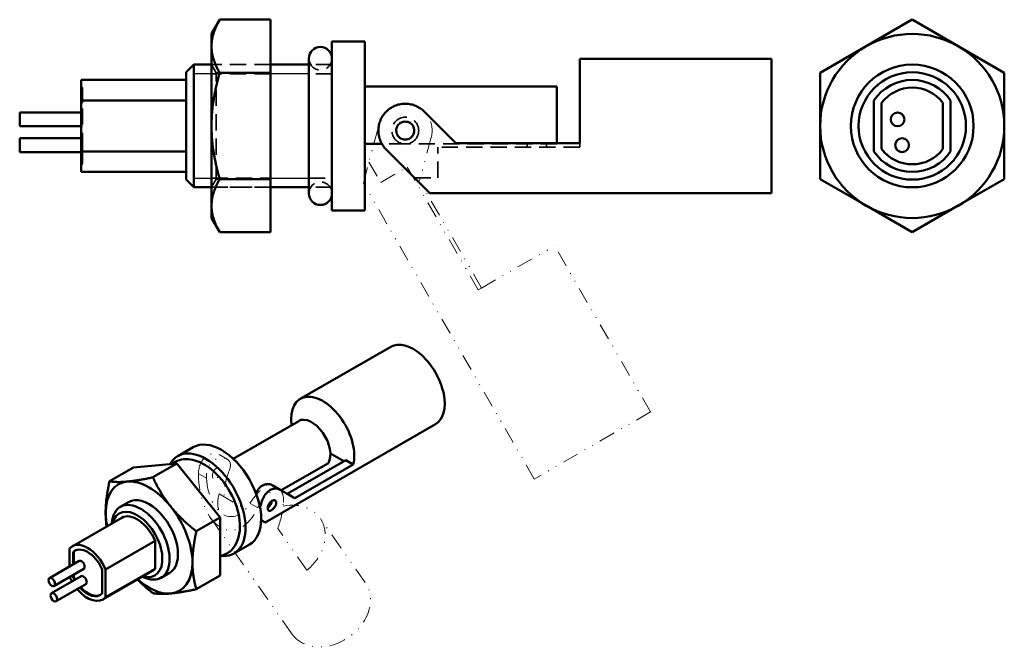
# Model space of a CAD drawing. Header units: millimetres. Extents: x 5 to 133, y 5 to 87.
import ezdxf

# ---------------------------------------------------------------- set-up
doc = ezdxf.new("R2010")
doc.units = ezdxf.units.MM
doc.header["$LTSCALE"] = 0.333333
doc.linetypes.add('CACHE', pattern=[9.525, 6.35, -3.175])
doc.linetypes.add('DIVISE2', pattern=[15.875, 6.35, -3.175, 0, -3.175, 0, -3.175])
for name, color, linetype, lineweight in [('Arêtes cachées(ISO)', 6, 'CACHE', 35), ('Arêtes tangentes visibles(ISO)', 7, 'Continuous', 18), ('Arêtes visibles(ISO)', 7, 'Continuous', 50), ('Filetages(ISO)', 7, 'Continuous', 25), ('Overlay(ISO)', 5, 'DIVISE2', 18)]:
    doc.layers.add(name, color=color, linetype=linetype, lineweight=lineweight)

msp = doc.modelspace()

# ---------------------------------------------------------------- linework, layer by layer
at = {"layer": 'Arêtes cachées(ISO)'}
for p, q in [((37.85, 81.35), (30.15, 81.35)), ((30.77, 80.27), (30.15, 81.35)), ((37.85, 81.35), (30.15, 81.35)), ((45.85, 81.35), (42.85, 81.35)), ((37.85, 80.15), (30.15, 80.15)), ((30.77, 66.43), (30.77, 80.27)), ((30.77, 80.27), (37.85, 80.27)), ((45.85, 80.15), (42.85, 80.15)), ((13.15, 78.35), (13.35, 78.35)), ((13.35, 78.35), (13.35, 76.35)), ((13.15, 76.35), (13.35, 76.35)), ((13.35, 70.35), (13.35, 76.35)), ((13.35, 75.11), (13.15, 75.11)), ((13.35, 73.31), (13.15, 73.31)), ((13.35, 71.75), (13.15, 71.75)), ((55.4, 71), (52.37, 71)), ((75.15, 71), (55.4, 71)), ((78.15, 70.6), (59.65, 70.6)), ((59.65, 66.6), (59.65, 70.6)), ((71.25, 71), (71.32, 70.6)), ((73.85, 71), (73.78, 70.6)), ((75.15, 71), (75.15, 71.1)), ((78.15, 71.1), (78.15, 70.6)), ((13.15, 70.35), (13.35, 70.35)), ((13.35, 69.95), (13.15, 69.95)), ((13.35, 70.35), (13.35, 68.35)), ((13.15, 68.35), (13.35, 68.35)), ((30.15, 66.56), (37.85, 66.56)), ((30.77, 66.43), (30.15, 65.35)), ((30.77, 66.43), (37.85, 66.43)), ((42.85, 66.56), (45.85, 66.56)), ((56.6, 66.6), (59.65, 66.6)), ((37.85, 65.35), (30.15, 65.35)), ((30.15, 65.35), (37.85, 65.35)), ((45.85, 65.35), (42.85, 65.35))]:
    msp.add_line(p, q, dxfattribs=at)
msp.add_circle((55.4, 72.75), 1.75, dxfattribs=at)
for centre, start, end in [((44.35, 82.15), 180, 0), ((44.35, 64.55), 0, 180)]:
    msp.add_arc(centre, 1.5, start, end, dxfattribs=at)
at = {"layer": 'Arêtes tangentes visibles(ISO)'}
for p, q in [((28.51, 27.99), (29.43, 27.46)), ((35.2, 24.14), (36.13, 23.6))]:
    msp.add_line(p, q, dxfattribs=at)
at = {"layer": 'Arêtes visibles(ISO)'}
for p, q in [((30.15, 85.35), (31.22, 87.21)), ((31.22, 87.21), (37.85, 87.21)), ((37.85, 80.28), (37.85, 87.21)), ((115.48, 83.74), (121.48, 87.21)), ((121.48, 87.21), (127.48, 83.74)), ((30.15, 85.35), (30.15, 83.74)), ((30.15, 83.74), (30.15, 73.35)), ((45.85, 62.35), (45.85, 84.35)), ((50.15, 84.35), (45.85, 84.35)), ((50.15, 62.35), (50.15, 84.35)), ((109.48, 80.28), (115.48, 83.74)), ((127.48, 83.74), (133.48, 80.28)), ((42.85, 82.15), (42.85, 64.55)), ((26.85, 80.35), (27.85, 81.35)), ((27.85, 81.35), (27.85, 65.35)), ((30.15, 81.35), (27.85, 81.35)), ((27.85, 81.35), (27.85, 65.35)), ((42.85, 81.35), (37.85, 81.35)), ((78.15, 71.1), (78.15, 82.1)), ((103.15, 82.1), (78.15, 82.1)), ((103.15, 82.1), (103.15, 64.6)), ((26.85, 66.35), (26.85, 80.35)), ((31.22, 80.28), (37.85, 80.28)), ((37.85, 66.42), (37.85, 80.28)), ((109.48, 73.35), (109.48, 80.28)), ((133.48, 80.28), (133.48, 73.35)), ((13.15, 76.67), (13.15, 79.35)), ((26.85, 79.35), (13.15, 79.35)), ((75.15, 78.5), (50.15, 78.5)), ((75.15, 71.1), (75.15, 78.5)), ((26.85, 76.67), (13.15, 76.67)), ((13.15, 76.67), (13.15, 70.03)), ((116.48, 70.03), (116.48, 76.67)), ((117.48, 70.35), (117.48, 76.35)), ((125.48, 76.35), (125.48, 70.35)), ((126.48, 76.67), (126.48, 70.03)), ((5.15, 73.31), (5.15, 75.11)), ((13.15, 75.11), (5.15, 75.11)), ((57.87, 75.23), (62, 71.1)), ((13.15, 73.31), (5.15, 73.31)), ((30.15, 73.35), (30.15, 62.96)), ((109.48, 66.42), (109.48, 73.35)), ((133.48, 73.35), (133.48, 66.42)), ((5.15, 69.95), (5.15, 71.75)), ((13.15, 71.75), (5.15, 71.75)), ((52.37, 71), (50.15, 71)), ((78.15, 71.1), (62, 71.1)), ((13.15, 69.95), (5.15, 69.95)), ((26.85, 70.03), (13.15, 70.03)), ((13.15, 67.35), (13.15, 70.03)), ((58.6, 64.6), (52.92, 70.28)), ((26.85, 67.35), (13.15, 67.35)), ((26.85, 66.35), (27.85, 65.35)), ((31.22, 66.42), (37.85, 66.42)), ((37.85, 59.49), (37.85, 66.42)), ((115.48, 62.96), (109.48, 66.42)), ((133.48, 66.42), (127.48, 62.96)), ((30.15, 65.35), (27.85, 65.35)), ((42.85, 65.35), (37.85, 65.35)), ((103.15, 64.6), (58.6, 64.6)), ((30.15, 62.96), (30.15, 61.35)), ((121.48, 59.49), (115.48, 62.96)), ((127.48, 62.96), (121.48, 59.49)), ((50.15, 62.35), (45.85, 62.35)), ((30.15, 61.35), (31.22, 59.49)), ((31.22, 59.49), (37.85, 59.49)), ((53.51, 44.57), (41.72, 37.78)), ((41.51, 34.88), (32.97, 29.97)), ((59.33, 34.46), (37.13, 21.67)), ((27.78, 31.48), (25.75, 30.31)), ((40.03, 25.39), (47.64, 29.77)), ((45.65, 30.64), (47.4, 29.63)), ((47.64, 29.77), (48.62, 29.2)), ((16.86, 27.02), (19.98, 28.82)), ((25.64, 29.34), (19.98, 28.82)), ((22.51, 27.54), (25.64, 29.34)), ((31.29, 22.3), (25.64, 29.34)), ((45.38, 29.38), (39.24, 25.85)), ((48.62, 29.2), (41.01, 24.82)), ((38.13, 26.48), (39.1, 25.92)), ((19.35, 24.32), (18.26, 23.69)), ((18.46, 22.26), (12, 18.54)), ((28.17, 20.5), (31.29, 22.3)), ((31.29, 14.75), (31.29, 22.3)), ((11.64, 15.92), (11.64, 18.24)), ((22.81, 19.25), (16.35, 15.53)), ((22.81, 19.25), (22.81, 15.63)), ((35.1, 18.77), (33.07, 17.6)), ((12.11, 17.8), (12.2, 17.85)), ((12.11, 16.19), (12.11, 17.8)), ((12.2, 17.85), (12.2, 16.24)), ((12.89, 16.64), (9.02, 14.41)), ((13.49, 15.6), (9.62, 13.37)), ((15.88, 15.63), (15.88, 12.36)), ((22.81, 15.63), (16.35, 11.91)), ((16.35, 15.53), (16.35, 11.91)), ((13.16, 14.65), (9.3, 12.42)), ((12.11, 14.53), (12.11, 14.8)), ((12.11, 14.53), (12.2, 14.58)), ((12.2, 14.86), (12.2, 14.58)), ((22.45, 15.33), (15.99, 11.61)), ((24.67, 15.07), (23.59, 14.45)), ((28.17, 12.95), (31.29, 14.75)), ((13.76, 13.61), (9.89, 11.38))]:
    msp.add_line(p, q, dxfattribs=at)
at = {"layer": 'Arêtes visibles(ISO)', "flags": 128}
for points in [[(31.22, 87.21), (31.17, 87.12), (31.12, 87.03), (31.07, 86.94), (31.02, 86.85), (30.97, 86.76), (30.93, 86.67), (30.89, 86.58), (30.84, 86.5), (30.8, 86.41), (30.76, 86.32), (30.72, 86.24), (30.69, 86.15), (30.65, 86.07), (30.62, 85.99), (30.58, 85.9), (30.55, 85.82), (30.52, 85.74), (30.49, 85.66), (30.46, 85.57), (30.44, 85.49), (30.41, 85.41), (30.39, 85.33), (30.36, 85.25), (30.34, 85.17), (30.32, 85.09), (30.3, 85.01), (30.28, 84.93), (30.27, 84.85), (30.25, 84.77), (30.23, 84.69), (30.22, 84.61), (30.21, 84.53), (30.2, 84.45), (30.19, 84.38), (30.18, 84.3), (30.17, 84.22), (30.16, 84.14), (30.16, 84.06), (30.15, 83.98), (30.15, 83.9), (30.15, 83.82), (30.15, 83.74)], [(30.15, 83.74), (30.15, 83.66), (30.15, 83.58), (30.15, 83.51), (30.16, 83.43), (30.16, 83.35), (30.17, 83.27), (30.18, 83.19), (30.19, 83.11), (30.2, 83.03), (30.21, 82.95), (30.22, 82.87), (30.23, 82.79), (30.25, 82.71), (30.27, 82.64), (30.28, 82.56), (30.3, 82.48), (30.32, 82.4), (30.34, 82.32), (30.36, 82.24), (30.39, 82.16), (30.41, 82.07), (30.44, 81.99), (30.46, 81.91), (30.49, 81.83), (30.52, 81.75), (30.55, 81.67), (30.58, 81.58), (30.62, 81.5), (30.65, 81.42), (30.69, 81.33), (30.72, 81.25), (30.76, 81.16), (30.8, 81.08), (30.84, 80.99), (30.89, 80.9), (30.93, 80.82), (30.97, 80.73), (31.02, 80.64), (31.07, 80.55), (31.12, 80.46), (31.17, 80.37), (31.22, 80.28)], [(31.22, 80.28), (31.17, 80.1), (31.12, 79.91), (31.07, 79.74), (31.02, 79.56), (30.97, 79.38), (30.93, 79.2), (30.89, 79.03), (30.84, 78.86), (30.8, 78.68), (30.76, 78.51), (30.72, 78.34), (30.69, 78.17), (30.65, 78), (30.62, 77.84), (30.58, 77.67), (30.55, 77.51), (30.52, 77.34), (30.49, 77.18), (30.46, 77.01), (30.44, 76.85), (30.41, 76.69), (30.39, 76.53), (30.36, 76.37), (30.34, 76.2), (30.32, 76.04), (30.3, 75.88), (30.28, 75.73), (30.27, 75.57), (30.25, 75.41), (30.23, 75.25), (30.22, 75.09), (30.21, 74.93), (30.2, 74.77), (30.19, 74.62), (30.18, 74.46), (30.17, 74.3), (30.16, 74.14), (30.16, 73.98), (30.15, 73.83), (30.15, 73.67), (30.15, 73.51), (30.15, 73.35)], [(57.87, 75.23), (57.76, 75.34), (57.63, 75.44), (57.5, 75.55), (57.37, 75.64), (57.23, 75.73), (57.08, 75.82), (56.93, 75.9), (56.78, 75.97), (56.62, 76.03), (56.46, 76.09), (56.3, 76.13), (56.13, 76.17), (55.97, 76.2), (55.8, 76.23), (55.64, 76.24), (55.47, 76.25), (55.31, 76.25), (55.15, 76.24), (54.98, 76.22), (54.82, 76.2), (54.65, 76.17), (54.49, 76.13), (54.32, 76.08), (54.16, 76.02), (54, 75.96), (53.85, 75.89), (53.7, 75.81), (53.56, 75.73), (53.41, 75.63), (53.28, 75.54), (53.15, 75.43), (53.03, 75.33), (52.91, 75.21), (52.8, 75.1), (52.7, 74.97), (52.59, 74.84), (52.5, 74.71), (52.41, 74.56), (52.32, 74.42), (52.24, 74.27), (52.17, 74.11), (52.11, 73.95), (52.06, 73.79), (52.01, 73.63), (51.97, 73.46), (51.94, 73.3), (51.92, 73.13), (51.91, 72.97), (51.9, 72.8), (51.9, 72.64), (51.91, 72.48), (51.93, 72.31), (51.95, 72.15), (51.98, 71.99), (52.02, 71.82), (52.07, 71.66), (52.13, 71.5), (52.19, 71.35), (52.26, 71.2), (52.34, 71.05), (52.42, 70.91), (52.51, 70.77), (52.61, 70.64), (52.71, 70.51), (52.81, 70.39), (52.92, 70.28)], [(30.15, 73.35), (30.15, 73.19), (30.15, 73.03), (30.15, 72.87), (30.16, 72.72), (30.16, 72.56), (30.17, 72.4), (30.18, 72.24), (30.19, 72.08), (30.2, 71.93), (30.21, 71.77), (30.22, 71.61), (30.23, 71.45), (30.25, 71.29), (30.27, 71.13), (30.28, 70.98), (30.3, 70.82), (30.32, 70.66), (30.34, 70.5), (30.36, 70.34), (30.39, 70.17), (30.41, 70.01), (30.44, 69.85), (30.46, 69.69), (30.49, 69.52), (30.52, 69.36), (30.55, 69.2), (30.58, 69.03), (30.62, 68.86), (30.65, 68.7), (30.69, 68.53), (30.72, 68.36), (30.76, 68.19), (30.8, 68.02), (30.84, 67.85), (30.89, 67.67), (30.93, 67.5), (30.97, 67.32), (31.02, 67.14), (31.07, 66.97), (31.12, 66.79), (31.17, 66.61), (31.22, 66.42)], [(55.4, 73.93), (55.56, 73.91), (55.73, 73.88), (55.89, 73.82), (56.04, 73.74), (56.17, 73.64), (56.29, 73.52), (56.39, 73.39), (56.47, 73.24), (56.53, 73.08), (56.56, 72.91), (56.57, 72.75), (56.56, 72.58), (56.53, 72.42), (56.47, 72.26), (56.38, 72.11), (56.28, 71.98), (56.17, 71.86), (56.04, 71.76), (55.89, 71.68), (55.73, 71.62), (55.56, 71.59), (55.4, 71.58), (55.23, 71.59), (55.07, 71.62), (54.91, 71.68), (54.76, 71.76), (54.63, 71.86), (54.51, 71.98), (54.41, 72.11), (54.33, 72.26), (54.27, 72.42), (54.24, 72.58), (54.22, 72.75), (54.23, 72.91), (54.27, 73.08), (54.33, 73.24), (54.41, 73.39), (54.51, 73.52), (54.63, 73.64), (54.76, 73.74), (54.91, 73.82), (55.07, 73.88), (55.23, 73.91), (55.4, 73.93)], [(31.22, 66.42), (31.17, 66.33), (31.12, 66.24), (31.07, 66.15), (31.02, 66.06), (30.97, 65.97), (30.93, 65.88), (30.89, 65.8), (30.84, 65.71), (30.8, 65.62), (30.76, 65.54), (30.72, 65.45), (30.69, 65.37), (30.65, 65.29), (30.62, 65.2), (30.58, 65.12), (30.55, 65.04), (30.52, 64.95), (30.49, 64.87), (30.46, 64.79), (30.44, 64.71), (30.41, 64.63), (30.39, 64.55), (30.36, 64.47), (30.34, 64.39), (30.32, 64.31), (30.3, 64.23), (30.28, 64.15), (30.27, 64.07), (30.25, 63.99), (30.23, 63.91), (30.22, 63.83), (30.21, 63.75), (30.2, 63.67), (30.19, 63.59), (30.18, 63.51), (30.17, 63.43), (30.16, 63.35), (30.16, 63.28), (30.15, 63.2), (30.15, 63.12), (30.15, 63.04), (30.15, 62.96)], [(30.15, 62.96), (30.15, 62.88), (30.15, 62.8), (30.15, 62.72), (30.16, 62.64), (30.16, 62.56), (30.17, 62.48), (30.18, 62.4), (30.19, 62.33), (30.2, 62.25), (30.21, 62.17), (30.22, 62.09), (30.23, 62.01), (30.25, 61.93), (30.27, 61.85), (30.28, 61.77), (30.3, 61.69), (30.32, 61.61), (30.34, 61.53), (30.36, 61.45), (30.39, 61.37), (30.41, 61.29), (30.44, 61.21), (30.46, 61.13), (30.49, 61.05), (30.52, 60.96), (30.55, 60.88), (30.58, 60.8), (30.62, 60.71), (30.65, 60.63), (30.69, 60.55), (30.72, 60.46), (30.76, 60.38), (30.8, 60.29), (30.84, 60.21), (30.89, 60.12), (30.93, 60.03), (30.97, 59.94), (31.02, 59.86), (31.07, 59.77), (31.12, 59.68), (31.17, 59.59), (31.22, 59.49)], [(29.37, 29.11), (29.09, 29.27), (28.81, 29.42), (28.53, 29.54), (28.25, 29.65), (27.96, 29.74), (27.68, 29.82), (27.39, 29.87), (27.1, 29.9), (26.81, 29.91), (26.52, 29.89), (26.24, 29.85), (25.96, 29.78), (25.68, 29.69), (25.42, 29.58), (25.17, 29.44), (24.94, 29.27)], [(31.29, 17.27), (31.68, 17.39), (31.86, 17.46), (32.04, 17.55), (32.38, 17.76), (32.54, 17.88), (32.69, 18.02), (32.96, 18.31), (33.2, 18.63), (33.39, 18.98), (33.55, 19.36), (33.68, 19.75), (33.77, 20.16), (33.82, 20.58), (33.85, 21.02), (33.84, 21.46), (33.81, 21.91), (33.75, 22.37), (33.66, 22.83), (33.54, 23.3), (33.4, 23.76), (33.23, 24.23), (33.04, 24.69), (32.83, 25.14), (32.6, 25.58), (32.34, 26.02), (32.07, 26.44), (31.78, 26.85), (31.47, 27.24), (31.15, 27.61), (30.81, 27.96), (30.47, 28.29), (30.11, 28.59), (29.74, 28.86), (29.37, 29.11)], [(16.35, 22.95), (16.35, 23.08), (16.35, 23.21), (16.36, 23.34), (16.36, 23.47), (16.37, 23.61), (16.37, 23.74), (16.38, 23.87), (16.39, 24.01), (16.4, 24.14), (16.41, 24.28), (16.43, 24.42), (16.44, 24.56), (16.46, 24.7), (16.47, 24.84), (16.49, 24.98), (16.51, 25.13), (16.53, 25.28), (16.56, 25.42), (16.58, 25.57), (16.6, 25.73), (16.63, 25.88), (16.66, 26.03), (16.69, 26.19), (16.72, 26.35), (16.75, 26.52), (16.78, 26.68), (16.82, 26.85), (16.86, 27.02)], [(16.86, 27.02), (16.93, 27.01), (17.01, 27), (17.08, 26.99), (17.16, 26.98), (17.23, 26.97), (17.31, 26.96), (17.39, 26.96), (17.46, 26.95), (17.54, 26.95), (17.62, 26.94), (17.7, 26.94), (17.78, 26.94), (17.86, 26.93), (17.94, 26.93), (18.02, 26.93), (18.11, 26.93), (18.19, 26.93), (18.27, 26.93), (18.36, 26.94), (18.45, 26.94), (18.53, 26.94), (18.62, 26.95), (18.71, 26.95), (18.8, 26.96), (18.89, 26.96), (18.99, 26.97), (19.08, 26.98), (19.18, 26.99)], [(19.18, 26.99), (19.28, 27), (19.38, 27.01), (19.48, 27.02), (19.58, 27.03), (19.68, 27.04), (19.78, 27.05), (19.89, 27.07), (20, 27.08), (20.1, 27.1), (20.21, 27.11), (20.32, 27.13), (20.44, 27.15), (20.55, 27.16), (20.67, 27.18), (20.78, 27.2), (20.9, 27.22), (21.02, 27.24), (21.15, 27.27), (21.27, 27.29), (21.4, 27.31), (21.53, 27.34), (21.66, 27.36), (21.8, 27.39), (21.94, 27.42), (22.08, 27.45), (22.22, 27.47), (22.36, 27.51), (22.51, 27.54)], [(22.51, 27.54), (22.59, 27.38), (22.66, 27.22), (22.74, 27.06), (22.81, 26.91), (22.89, 26.76), (22.97, 26.61), (23.04, 26.47), (23.12, 26.32), (23.2, 26.18), (23.28, 26.04), (23.36, 25.9), (23.44, 25.76), (23.52, 25.63), (23.6, 25.49), (23.68, 25.36), (23.76, 25.23), (23.85, 25.1), (23.93, 24.97), (24.02, 24.84), (24.1, 24.72), (24.19, 24.59), (24.28, 24.46), (24.37, 24.34), (24.46, 24.22), (24.55, 24.09), (24.64, 23.97), (24.74, 23.85), (24.84, 23.73)], [(35.95, 25.48), (36.01, 25.6), (36.07, 25.72), (36.14, 25.83), (36.21, 25.94), (36.29, 26.04), (36.37, 26.13), (36.46, 26.22), (36.54, 26.3), (36.63, 26.37), (36.73, 26.44), (36.82, 26.49), (36.92, 26.54), (37.02, 26.58), (37.12, 26.61), (37.23, 26.64), (37.33, 26.65), (37.44, 26.66), (37.55, 26.66), (37.65, 26.65), (37.76, 26.63), (37.86, 26.6), (37.95, 26.57), (38.04, 26.53), (38.13, 26.48)], [(39.11, 25.92), (39.01, 25.97), (38.9, 26.02), (38.78, 26.05), (38.66, 26.07), (38.54, 26.08), (38.41, 26.08), (38.29, 26.06), (38.16, 26.04), (38.04, 26), (37.92, 25.95), (37.8, 25.89), (37.69, 25.81), (37.58, 25.73), (37.47, 25.63), (37.36, 25.53), (37.26, 25.41), (37.16, 25.29), (37.07, 25.15), (36.99, 25.01), (36.91, 24.87), (36.84, 24.72), (36.77, 24.57), (36.71, 24.42), (36.65, 24.26), (36.6, 24.1), (36.56, 23.94), (36.51, 23.78), (36.48, 23.62)], [(35.94, 25.5), (35.94, 25.51), (35.94, 25.51), (35.94, 25.51), (35.95, 25.51), (35.95, 25.52), (35.95, 25.52), (35.95, 25.52), (35.95, 25.52), (35.96, 25.53), (35.96, 25.53), (35.96, 25.53), (35.96, 25.53), (35.96, 25.54), (35.97, 25.54), (35.97, 25.54), (35.97, 25.54), (35.97, 25.55), (35.98, 25.55), (35.98, 25.55), (35.98, 25.55), (35.98, 25.56), (35.98, 25.56), (35.99, 25.56), (35.99, 25.56)], [(38.03, 24.49), (38.15, 24.54), (38.26, 24.56), (38.37, 24.55), (38.46, 24.5), (38.53, 24.43), (38.57, 24.32), (38.58, 24.2), (38.57, 24.07), (38.52, 23.92), (38.45, 23.77), (38.36, 23.63), (38.25, 23.5), (38.13, 23.39), (38.01, 23.29), (37.89, 23.22), (37.78, 23.18), (37.68, 23.17), (37.6, 23.19), (37.54, 23.25), (37.49, 23.33), (37.47, 23.44), (37.47, 23.56), (37.5, 23.71), (37.55, 23.86), (37.61, 24.02), (37.7, 24.16), (37.8, 24.3), (37.91, 24.41), (38.03, 24.49)], [(24.84, 23.73), (24.93, 23.61), (25.03, 23.49), (25.13, 23.37), (25.23, 23.25), (25.34, 23.14), (25.44, 23.02), (25.55, 22.9), (25.65, 22.79), (25.76, 22.67), (25.87, 22.56), (25.98, 22.45), (26.09, 22.33), (26.21, 22.22), (26.32, 22.11), (26.44, 21.99), (26.56, 21.88), (26.68, 21.77), (26.81, 21.65), (26.93, 21.54), (27.06, 21.43), (27.19, 21.31), (27.32, 21.2), (27.46, 21.08), (27.59, 20.97), (27.73, 20.85), (27.88, 20.74), (28.02, 20.62), (28.17, 20.5)], [(16.49, 21.13), (16.47, 21.2), (16.46, 21.28), (16.45, 21.35), (16.44, 21.43), (16.44, 21.5), (16.43, 21.58), (16.42, 21.65), (16.41, 21.73), (16.4, 21.8), (16.4, 21.88), (16.39, 21.95), (16.38, 22.03), (16.38, 22.1), (16.37, 22.18), (16.37, 22.25), (16.37, 22.33), (16.36, 22.41), (16.36, 22.48), (16.36, 22.56), (16.35, 22.64), (16.35, 22.72), (16.35, 22.79), (16.35, 22.87), (16.35, 22.95)], [(28.17, 20.5), (28.13, 20.33), (28.1, 20.16), (28.06, 20), (28.03, 19.84), (28, 19.68), (27.97, 19.52), (27.94, 19.36), (27.92, 19.21), (27.89, 19.06), (27.87, 18.91), (27.85, 18.76), (27.83, 18.61), (27.81, 18.47), (27.79, 18.33), (27.77, 18.18), (27.76, 18.04), (27.74, 17.9), (27.73, 17.77), (27.72, 17.63), (27.71, 17.49), (27.7, 17.36), (27.69, 17.22), (27.68, 17.09), (27.67, 16.96), (27.67, 16.83), (27.67, 16.7), (27.67, 16.57), (27.66, 16.44)], [(27.66, 16.44), (27.67, 16.31), (27.67, 16.18), (27.67, 16.05), (27.67, 15.92), (27.68, 15.8), (27.69, 15.67), (27.7, 15.55), (27.71, 15.42), (27.72, 15.3), (27.73, 15.18), (27.74, 15.06), (27.76, 14.93), (27.77, 14.81), (27.79, 14.69), (27.81, 14.57), (27.83, 14.44), (27.85, 14.32), (27.87, 14.2), (27.89, 14.08), (27.92, 13.95), (27.94, 13.83), (27.97, 13.71), (28, 13.58), (28.03, 13.46), (28.06, 13.33), (28.1, 13.21), (28.13, 13.08), (28.17, 12.95)], [(22.51, 12.43), (22.42, 12.51), (22.32, 12.58), (22.23, 12.66), (22.14, 12.73), (22.04, 12.81), (21.95, 12.88), (21.86, 12.96), (21.78, 13.03), (21.69, 13.11), (21.6, 13.18), (21.52, 13.25), (21.43, 13.33), (21.35, 13.4), (21.27, 13.47), (21.19, 13.55), (21.11, 13.62), (21.03, 13.69), (20.95, 13.77), (20.87, 13.84), (20.79, 13.91), (20.72, 13.99), (20.64, 14.06), (20.57, 14.13), (20.49, 14.2)], [(28.17, 12.95), (28.02, 12.92), (27.88, 12.89), (27.73, 12.86), (27.59, 12.83), (27.46, 12.8), (27.32, 12.78), (27.19, 12.75), (27.06, 12.73), (26.93, 12.7), (26.81, 12.68), (26.68, 12.66), (26.56, 12.64), (26.44, 12.62), (26.32, 12.6), (26.21, 12.58), (26.09, 12.56), (25.98, 12.54), (25.87, 12.53), (25.76, 12.51), (25.65, 12.49), (25.55, 12.48), (25.44, 12.47), (25.34, 12.45), (25.23, 12.44), (25.13, 12.43), (25.03, 12.42), (24.93, 12.41), (24.84, 12.4)], [(24.84, 12.4), (24.74, 12.39), (24.64, 12.38), (24.55, 12.38), (24.46, 12.37), (24.37, 12.37), (24.28, 12.36), (24.19, 12.36), (24.1, 12.35), (24.02, 12.35), (23.93, 12.35), (23.85, 12.35), (23.76, 12.35), (23.68, 12.35), (23.6, 12.35), (23.52, 12.35), (23.44, 12.35), (23.36, 12.35), (23.28, 12.36), (23.2, 12.36), (23.12, 12.37), (23.04, 12.37), (22.97, 12.38), (22.89, 12.39), (22.81, 12.39), (22.74, 12.4), (22.66, 12.41), (22.59, 12.42), (22.51, 12.43)]]:
    msp.add_lwpolyline(points, dxfattribs=at)
at = {"layer": 'Arêtes visibles(ISO)'}
for centre, radius in [((121.48, 73.35), 8), ((121.48, 73.35), 8), ((121.48, 73.35), 7), ((119.57, 74.21), 0.9), ((120.15, 70.85), 0.9)]:
    msp.add_circle(centre, radius, dxfattribs=at)
for centre, radius, start, end in [((121.48, 73.35), 12, 60, 120), ((44.35, 82.15), 1.5, 0, 180), ((121.48, 73.35), 12, 120, 180), ((121.48, 73.35), 12, 0, 60), ((121.48, 73.35), 6, 33.5573, 146.4427), ((121.48, 73.35), 5, 36.8699, 143.1301), ((121.48, 73.35), 12, 180, 240), ((121.48, 73.35), 12, 300, 0), ((121.48, 73.35), 6, 213.5573, 326.4427), ((121.48, 73.35), 5, 216.8699, 323.1301), ((44.35, 64.55), 1.5, 180, 0), ((121.48, 73.35), 12, 240, 300)]:
    msp.add_arc(centre, radius, start, end, dxfattribs=at)
for centre, major_axis, ratio, start_param, end_param in [((56.42, 39.51), (2.91, -5.06), 0.578093, 0, 3.141593), ((44.64, 32.72), (-2.91, 5.06), 0.578093, 3.66886, 7.224691), ((43.22, 31.91), (-1.71, 2.98), 0.578093, 3.45508, 6.283185), ((31.44, 25.12), (-3.66, 6.35), 0.578093, 3.141593, 6.283185), ((29.41, 23.96), (-3.66, 6.35), 0.578093, 2.737648, 6.620117), ((22.01, 19.69), (-3.99, 6.93), 0.578093, 6.02332, 7.070517), ((22.01, 19.69), (-3.99, 6.93), 0.578093, 4.976122, 6.02332), ((35.96, 27.73), (5.83, -3.37), 0.001672, 0.526301, 1.002311), ((20.92, 19.07), (2.66, -4.62), 0.578093, 5.560451, 10.147512), ((22.01, 19.69), (2.66, -4.62), 0.578093, 6.280368, 9.427596), ((37.45, 24.18), (-0.391, -0.679), 0.578093, 0.833928, 2.309286), ((20.45, 18.8), (-2.33, 4.04), 0.578093, 2.600493, 6.824285), ((22.01, 19.69), (-3.99, 6.93), 0.578093, 3.928925, 4.976122), ((22.01, 19.69), (3.99, -6.93), 0.578093, 3.928925, 4.18879), ((20.45, 18.8), (-2, 3.47), 0.578093, 4.51461, 6.283185), ((31.29, 25.04), (-5.83, 3.37), 0.001672, 2.721746, 3.56326), ((13.99, 15.08), (-2, 3.47), 0.578093, 4.51461, 6.484832), ((13.99, 15.08), (-1.66, 2.89), 0.578093, 4.572426, 6.427016), ((14.09, 15.13), (-1.66, 2.89), 0.578093, 0.028233, 0.143831), ((13.19, 16.12), (0.299, -0.52), 0.578093, 0, 3.141593), ((20.45, 18.8), (2, -3.47), 0.578093, 0, 0.201646), ((22.01, 19.69), (3.99, -6.93), 0.578093, 6.02332, 7.070517), ((13.99, 15.08), (-2, 3.47), 0.578093, 1.394093, 1.559708), ((13.99, 15.08), (-1.66, 2.89), 0.578093, 1.430833, 1.55749), ((14.09, 15.13), (1.66, -2.89), 0.578093, 4.572426, 4.699083), ((13.46, 14.13), (0.299, -0.52), 0.578093, 0, 3.141593), ((22.01, 19.69), (3.99, -6.93), 0.578093, 5.235988, 6.02332), ((13.99, 15.08), (2, -3.47), 0.578093, 5.005479, 6.484832), ((13.99, 15.08), (1.66, -2.89), 0.578093, 5.066433, 6.427016), ((14.09, 15.13), (1.66, -2.89), 0.578093, 5.066433, 6.254952)]:
    msp.add_ellipse(centre, major_axis=major_axis, ratio=ratio, start_param=start_param, end_param=end_param, dxfattribs=at)
for centre in [(9.32, 13.89), (9.59, 11.9)]:
    msp.add_ellipse(centre, major_axis=(0.299, -0.52), ratio=0.578093, dxfattribs=at)
at = {"layer": 'Filetages(ISO)'}
for p, q in [((30.15, 80.15), (27.85, 80.15)), ((42.85, 80.15), (37.85, 80.15)), ((27.85, 66.56), (30.15, 66.56)), ((37.85, 66.56), (42.85, 66.56))]:
    msp.add_line(p, q, dxfattribs=at)
at = {"layer": 'Overlay(ISO)'}
for p, q in [((49.94, 65.9), (52.02, 73.66)), ((58.78, 71.84), (57.27, 66.21)), ((50.67, 68.64), (52.2, 66)), ((52.2, 66), (55.66, 68)), ((64.91, 51.97), (55.66, 68)), ((72.22, 27.32), (49.94, 65.9)), ((65.34, 52.22), (57.27, 66.21)), ((65.34, 52.22), (74.87, 57.72)), ((87.37, 36.07), (74.87, 57.72)), ((65.34, 52.22), (64.91, 51.97)), ((87.37, 36.07), (72.22, 27.32)), ((31.16, 30.5), (32.18, 29.91)), ((37.98, 26.57), (38.99, 25.99)), ((31.13, 25.37), (34.59, 23.38)), ((40.63, 7.12), (30.01, 22.28)), ((50.19, 13.82), (44.29, 22.22)), ((42.59, 15.44), (38.78, 20.87))]:
    msp.add_line(p, q, dxfattribs=at)
at = {"layer": 'Overlay(ISO)', "flags": 128}
for points in [[(58.78, 71.84), (58.82, 72), (58.85, 72.16), (58.87, 72.32), (58.89, 72.49), (58.9, 72.66), (58.9, 72.83), (58.89, 73), (58.87, 73.17), (58.85, 73.33), (58.82, 73.5), (58.78, 73.67), (58.73, 73.83), (58.67, 73.99), (58.61, 74.14), (58.54, 74.29), (58.47, 74.44), (58.38, 74.58), (58.3, 74.71), (58.2, 74.85), (58.09, 74.98), (57.98, 75.11), (57.87, 75.23), (57.74, 75.35), (57.62, 75.46), (57.48, 75.56), (57.34, 75.66), (57.2, 75.75), (57.05, 75.83), (56.9, 75.91), (56.75, 75.98), (56.6, 76.04), (56.44, 76.09), (56.29, 76.14), (56.13, 76.17), (55.97, 76.2), (55.81, 76.23), (55.64, 76.24), (55.47, 76.25), (55.3, 76.25), (55.13, 76.24), (54.96, 76.22), (54.8, 76.2), (54.63, 76.16), (54.46, 76.12), (54.3, 76.07), (54.14, 76.02), (53.99, 75.95), (53.84, 75.88), (53.69, 75.81), (53.55, 75.73), (53.42, 75.64), (53.28, 75.54), (53.15, 75.44), (53.03, 75.33), (52.91, 75.21), (52.79, 75.09), (52.68, 74.96), (52.58, 74.83), (52.49, 74.69), (52.4, 74.55), (52.32, 74.41), (52.24, 74.26), (52.17, 74.11), (52.11, 73.96), (52.06, 73.81), (52.02, 73.66)], [(56.42, 73.34), (56.49, 73.19), (56.54, 73.03), (56.57, 72.86), (56.57, 72.69), (56.55, 72.52), (56.51, 72.37), (56.44, 72.21), (56.35, 72.07), (56.24, 71.94), (56.12, 71.82), (55.98, 71.73), (55.84, 71.66), (55.67, 71.61), (55.51, 71.58), (55.34, 71.58), (55.17, 71.6), (55.02, 71.64), (54.86, 71.71), (54.72, 71.79), (54.59, 71.9), (54.47, 72.03), (54.38, 72.16), (54.31, 72.31), (54.26, 72.47), (54.23, 72.64), (54.23, 72.81), (54.25, 72.98), (54.29, 73.13), (54.35, 73.28), (54.44, 73.43), (54.55, 73.56), (54.67, 73.67), (54.81, 73.77), (54.96, 73.84), (55.12, 73.89), (55.28, 73.92), (55.46, 73.92), (55.62, 73.9), (55.78, 73.86), (55.93, 73.8), (56.08, 73.71), (56.21, 73.6), (56.32, 73.47), (56.42, 73.34)], [(28.46, 28.02), (28.46, 28.18), (28.47, 28.35), (28.49, 28.52), (28.52, 28.69), (28.56, 28.85), (28.6, 29.02), (28.66, 29.18), (28.73, 29.34), (28.8, 29.49), (28.88, 29.64), (28.97, 29.77), (29.07, 29.89), (29.17, 30.01), (29.29, 30.13), (29.41, 30.23), (29.54, 30.32), (29.67, 30.4), (29.8, 30.47), (29.94, 30.53), (30.07, 30.58), (30.2, 30.61), (30.33, 30.63), (30.46, 30.64), (30.59, 30.65), (30.72, 30.64), (30.84, 30.62), (30.95, 30.59), (31.06, 30.55), (31.16, 30.49)], [(32.45, 28.4), (32.5, 28.53), (32.54, 28.66), (32.57, 28.79), (32.6, 28.92), (32.61, 29.04), (32.62, 29.16), (32.61, 29.27), (32.59, 29.38), (32.56, 29.48), (32.52, 29.57), (32.46, 29.66), (32.4, 29.74), (32.32, 29.81), (32.23, 29.88), (32.14, 29.93), (32.03, 29.98), (31.91, 30.02), (31.79, 30.05), (31.66, 30.07), (31.53, 30.08), (31.4, 30.08), (31.27, 30.07), (31.13, 30.05), (30.99, 30.01), (30.86, 29.97), (30.72, 29.91), (30.58, 29.84), (30.45, 29.76), (30.32, 29.66), (30.2, 29.56), (30.09, 29.44), (29.99, 29.32), (29.9, 29.2), (29.81, 29.06), (29.74, 28.91), (29.67, 28.76), (29.61, 28.6), (29.57, 28.44), (29.53, 28.27), (29.5, 28.1), (29.49, 27.93), (29.48, 27.76), (29.48, 27.59), (29.48, 27.43)], [(30.36, 27.39), (30.31, 27.49), (30.28, 27.62), (30.26, 27.77), (30.27, 27.93), (30.31, 28.09), (30.36, 28.26), (30.44, 28.4), (30.54, 28.53), (30.65, 28.64), (30.77, 28.71), (30.89, 28.76), (31, 28.76), (31.1, 28.74), (31.19, 28.68), (31.25, 28.6), (31.28, 28.49), (31.29, 28.35), (31.27, 28.21), (31.23, 28.06), (31.16, 27.9), (31.08, 27.75), (30.99, 27.62), (30.9, 27.49), (30.79, 27.4), (30.69, 27.33), (30.6, 27.29), (30.51, 27.29), (30.43, 27.32), (30.36, 27.39)], [(35.15, 24.17), (35.22, 24.28), (35.3, 24.41), (35.39, 24.53), (35.49, 24.66), (35.59, 24.79), (35.69, 24.93), (35.8, 25.06), (35.91, 25.19), (36.02, 25.32), (36.14, 25.44), (36.25, 25.57), (36.36, 25.68), (36.47, 25.8), (36.59, 25.91), (36.7, 26.02), (36.81, 26.13), (36.92, 26.22), (37.03, 26.31), (37.13, 26.38), (37.23, 26.45), (37.32, 26.51), (37.41, 26.56), (37.5, 26.59), (37.58, 26.62), (37.66, 26.63), (37.75, 26.64), (37.83, 26.63), (37.9, 26.61), (37.98, 26.57)], [(39.53, 24.32), (39.54, 24.48), (39.54, 24.63), (39.53, 24.78), (39.52, 24.93), (39.49, 25.08), (39.46, 25.21), (39.43, 25.34), (39.38, 25.46), (39.34, 25.57), (39.29, 25.67), (39.23, 25.76), (39.17, 25.84), (39.1, 25.9), (39.03, 25.96), (38.96, 26), (38.88, 26.04), (38.8, 26.06), (38.72, 26.07), (38.63, 26.06), (38.54, 26.05), (38.45, 26.02), (38.36, 25.99), (38.27, 25.94), (38.17, 25.89), (38.07, 25.82), (37.96, 25.74), (37.85, 25.66), (37.74, 25.57), (37.63, 25.47), (37.52, 25.36), (37.41, 25.25), (37.3, 25.13), (37.19, 25.01), (37.08, 24.89), (36.97, 24.77), (36.87, 24.63), (36.76, 24.5), (36.66, 24.37), (36.57, 24.23), (36.48, 24.09), (36.39, 23.96), (36.31, 23.83), (36.24, 23.7), (36.18, 23.57)], [(38.51, 24.45), (38.56, 24.35), (38.58, 24.22), (38.58, 24.08), (38.56, 23.93), (38.5, 23.78), (38.43, 23.62), (38.33, 23.48), (38.21, 23.37), (38.09, 23.27), (37.95, 23.21), (37.82, 23.17), (37.7, 23.17), (37.59, 23.2), (37.5, 23.26), (37.44, 23.34), (37.41, 23.45), (37.41, 23.58), (37.44, 23.72), (37.49, 23.86), (37.57, 24.01), (37.67, 24.15), (37.77, 24.27), (37.89, 24.38), (38.02, 24.47), (38.13, 24.53), (38.24, 24.56), (38.35, 24.56), (38.44, 24.52), (38.51, 24.45)]]:
    msp.add_lwpolyline(points, dxfattribs=at)
at = {"layer": 'Overlay(ISO)'}
for centre, major_axis, ratio, start_param, end_param in [((35.18, 25.06), (0.2, 5.98), 0.565411, 0.996769, 1.601475), ((32.85, 28.39), (-0.26, -7.76), 0.565411, 4.778903, 7.202334), ((32.85, 28.39), (0.2, 5.98), 0.565411, 1.751205, 3.946847), ((35.16, 25.1), (-3.68, -2.58), 0.787757, 5.484583, 6.099923), ((35.18, 25.06), (-0.26, -7.76), 0.565411, 1.018165, 1.494175), ((39.52, 18.87), (4.78, 3.35), 0.787757, 4.804905, 7.356317), ((45.41, 10.47), (-4.78, -3.35), 0.787757, 0, 3.141593)]:
    msp.add_ellipse(centre, major_axis=major_axis, ratio=ratio, start_param=start_param, end_param=end_param, dxfattribs=at)

doc.saveas('drawing.dxf')
